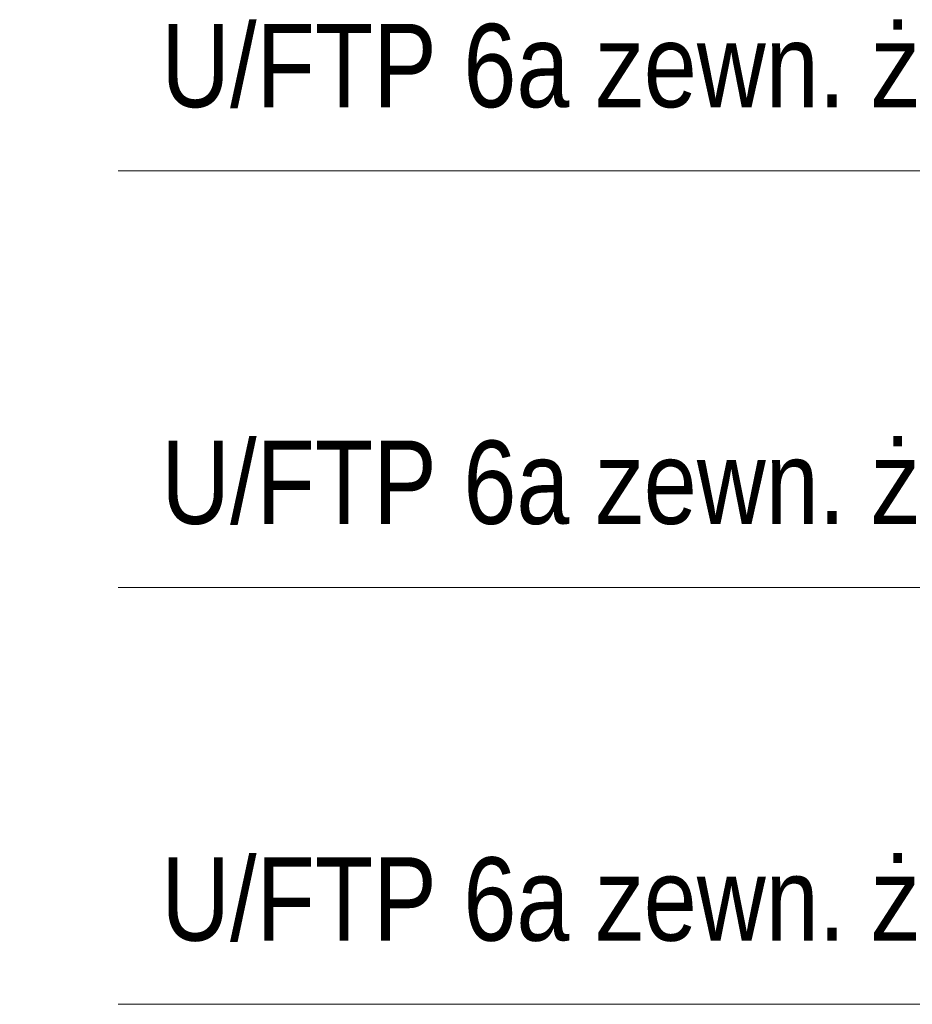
# Model space of a CAD drawing. Header units: millimetres. Extents: x 3585 to 3995, y 1397 to 1684.
# Tile 17 of 26: x 3704 to 3725, y 1558 to 1582. Entities that reach past the tile are written whole.
import ezdxf

# ---------------------------------------------------------------- set-up
doc = ezdxf.new("R2010")
doc.units = ezdxf.units.MM
doc.layers.add('EB_CCTV', color=4, linetype='Continuous', lineweight=5)
doc.layers.add('EB_LAN', color=6, linetype='Continuous', lineweight=9)
doc.styles.add('opisy okien', font='txt', dxfattribs={"height": 15})

msp = doc.modelspace()

# ---------------------------------------------------------------- linework, layer by layer
at = {"layer": 'EB_LAN', "linetype": 'Continuous'}
for p, q in [((3725.99, 1578.423), (3705.99, 1578.423)), ((3725.99, 1568.423), (3705.99, 1568.423)), ((3725.99, 1558.423), (3705.99, 1558.423))]:
    msp.add_line(p, q, dxfattribs=at)

# ---------------------------------------------------------------- texts
at = {"layer": 'EB_CCTV', "color": 0, "lineweight": 13, "char_height": 2, "width": 45.06081, "attachment_point": 5, "style": 'opisy okien'}
for insert in [(3721.173, 1580.648), (3721.173, 1570.648), (3721.173, 1560.648)]:
    msp.add_mtext('\\pxi-3,l4,t4;{\\fArial Narrow|b0|i0|c238|p39;U/FTP 6a zewn. żelowany PE}', dxfattribs=dict(at, insert=insert))

doc.saveas('drawing.dxf')
